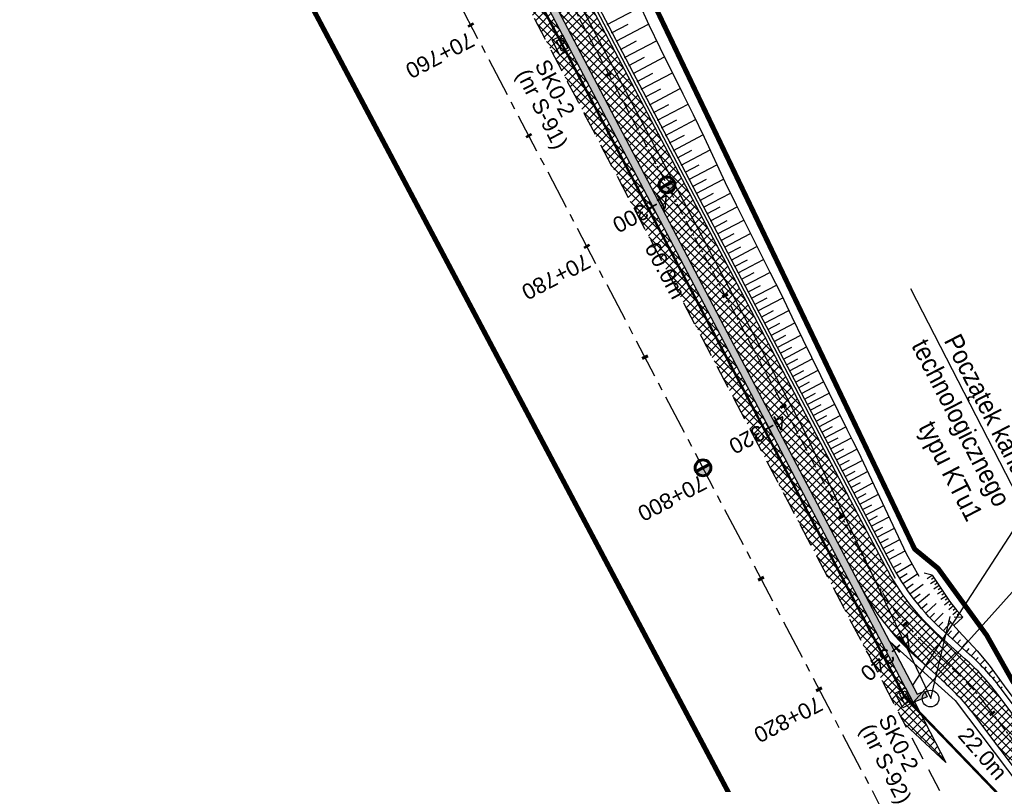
# Model space of a CAD drawing. Header units: metres. Extents: x 7529682 to 7533711, y 5721186 to 5727842.
# Tile 5 of 110: x 7531665 to 7531744, y 5723950 to 5724012. Entities that reach past the tile are written whole.
import ezdxf
from ezdxf import colors
from ezdxf.entities.mleader import LeaderData, LeaderLine
from ezdxf.math import Vec2, Vec3

# ---------------------------------------------------------------- set-up
doc = ezdxf.new("R2010")
doc.units = ezdxf.units.M
for name, pattern in [('817-dzialki-09-05-04$0$HIDDEN', [0.375, 0.25, -0.125]), ('CENTER', [50.8, 31.75, -6.35, 6.35, -6.35]), ('HIDDEN', [9.525, 6.35, -3.175])]:
    doc.linetypes.add(name, pattern=pattern)
for name, color, linetype in [('C-DROGI-SYTUACJA-ETYKIETY', 7, 'Continuous'), ('D-hatch-pobocza', 131, 'Continuous'), ('D-pobocza', 7, 'Continuous'), ('D-skarpa', 7, 'Continuous'), ('D-skarpa-kreskowanie', 7, 'Continuous')]:
    doc.layers.add(name, color=color, linetype=linetype)
for name, color, linetype, lineweight, true_color in [('D-bariery', 7, 'FENCELINE2', 30, 0xff0f0f), ('D-hatch-ciag-pieszo-rowerowy', 7, 'Continuous', 13, 0xff9f80), ('D-LR-etap-III', 7, '817-dzialki-09-05-04$0$HIDDEN', 50, 0xff1aff)]:
    doc.layers.add(name, color=color, linetype=linetype, lineweight=lineweight, true_color=true_color)
for name, color, linetype, lineweight in [('D-krawędzie', 7, 'Continuous', 30), ('D-obrzeża', 7, 'Continuous', 30), ('D-opisy', 7, 'Continuous', 30), ('D-oś', 10, 'CENTER', 30), ('D-ścieki', 7, 'Continuous', 30), ('Sieci-KD-proj', 2, 'KANDESZCZ_X2', 30), ('Sieci-T-kanal technologiczny', 4, 'kt kanał technologiczny', 30)]:
    doc.layers.add(name, color=color, linetype=linetype, lineweight=lineweight)
for name, color, linetype, true_color in [('D-opis-KT-dlugosci', 7, 'Continuous', 0xff8000), ('D-opis-KT-studnie', 7, 'Continuous', 0xff8000), ('poprzeczki', 7, 'Continuous', 0x0000c7)]:
    doc.layers.add(name, color=color, linetype=linetype, true_color=true_color)
doc.styles.add('ARIAL', font='arial.ttf', dxfattribs={"height": 1})
doc.styles.add('DIMTEXT', font='simplex.shx', dxfattribs={"width": 0.7})
doc.styles.get("Standard").update_dxf_attribs({"font": 'arial.ttf'})
doc.linetypes.add('FENCELINE2', pattern='A,6.35,-2.54,[132,ltypeshp.shx,S=2.54,R=0,X=-2.54,Y=0],-2.54,25.4', length=36.83)
doc.linetypes.add('KANDESZCZ_X2', pattern='A,4.366477,-0.326302,["kd",DIMTEXT,S=1.28,R=0,X=0,Y=-0.405864],-2.036296,4.465198', length=11.194273)
doc.linetypes.add('kt kanał technologiczny', pattern='A,1,-0.8,["kt",Standard,S=0.5,R=0,X=-0.7,Y=-0.15],-0.3', length=2.1)
pattern_1 = [(45, (0, 0), (-0.33675960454, 0.33675960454), []), (135, (0, 0), (-0.33675960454, -0.33675960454), [])]

# ---------------------------------------------------------------- blocks, each defined once
blk = doc.blocks.new('kilometraz')
at = {"linetype": 'ByBlock', "lineweight": -2}
blk.add_hatch(color=0, dxfattribs=at).paths.add_polyline_path([(0, -0.28125, 0.41421356), (0.28125, 0, 0.41421356), (0, 0.28125)])
at = {"color": 0, "linetype": 'ByBlock', "lineweight": -2}
blk.add_line((0, 0.28125), (0, -0.28125), dxfattribs=at)
blk.add_circle((0, 0), 0.28125, dxfattribs=at)
blk = doc.blocks.new('AeccTickLine')
at = {"color": 0, "linetype": 'ByBlock', "lineweight": -2}
blk.add_line((0, 1), (0, -1), dxfattribs=at)
blk = doc.blocks.new('SKR2')
at = {"layer": 'Sieci-T-kanal technologiczny', "color": 2, "lineweight": 25}
for points in [[(0.028, -0.188), (0.958, -1.153), (0.282, -1.805), (-0.648, -0.84)], [(-0.038, -0.537), (0.607, -1.206), (0.233, -1.567), (-0.412, -0.898)]]:
    blk.add_lwpolyline(points, close=True, dxfattribs=at)
blk.add_lwpolyline([(-0.09, -1.232), (0.285, -0.872)], dxfattribs=at)

msp = doc.modelspace()

# ---------------------------------------------------------------- hatches: boundary and pattern name
at = {"layer": 'D-hatch-ciag-pieszo-rowerowy'}
h = msp.add_hatch(dxfattribs=at)
h.set_pattern_fill('ANSI37', color=256, scale=0.15, style=0)
h.set_pattern_definition(pattern_1)
h.paths.add_polyline_path([(7531670.459, 5724086.719), (7531652.861, 5724119.415), (7531649.994, 5724119.544), (7531666.66, 5724088.578), (7531679.391, 5724065.76), (7531684.868, 5724055.947), (7531688.519, 5724049.118), (7531697.217, 5724032.629), (7531705.519, 5724016.848), (7531710.985, 5724006.444), (7531717.725, 5723993.613), (7531720.609, 5723993.497), (7531714.804, 5724004.546), (7531709.338, 5724014.95), (7531701.035, 5724030.733), (7531692.333, 5724047.23), (7531688.668, 5724054.085), (7531683.18, 5724063.918)])
h = msp.add_hatch(dxfattribs=at)
h.set_pattern_fill('ANSI37', color=256, scale=0.15, style=0)
h.set_pattern_definition(pattern_1)
h.paths.add_polyline_path([(7531754.352, 5723930.752), (7531754.819, 5723928.454), (7531757.839, 5723926.145), (7531757.375, 5723928.427)])
h.paths.add_polyline_path([(7531731.715, 5723966.988), (7531733.968, 5723968.068), (7531731.885, 5723972.032), (7531724.979, 5723985.179), (7531720.609, 5723993.497), (7531717.725, 5723993.613), (7531728.066, 5723973.93)])
h = msp.add_hatch(dxfattribs=at)
h.set_pattern_fill('ANSI37', color=256, scale=0.15, style=0)
h.set_pattern_definition(pattern_1)
h.paths.add_polyline_path([(7531742.14, 5723956.76, 0.048597), (7531739.516, 5723959.617), (7531737.423, 5723961.493, -0.08906), (7531733.076, 5723967.067), (7531732.835, 5723967.525), (7531731.715, 5723966.988), (7531732.083, 5723966.286, 0.089262), (7531736.437, 5723960.698), (7531738.591, 5723958.767, -0.048597), (7531741.215, 5723955.911), (7531749.479, 5723944.943, -0.1118), (7531753.106, 5723936.888), (7531754.352, 5723930.752), (7531755.864, 5723929.59), (7531754.274, 5723937.414, 0.1118), (7531750.648, 5723945.469)])
h.paths.add_polyline_path([(7531743.065, 5723957.61, 0.048597), (7531740.441, 5723960.466), (7531738.437, 5723962.263, -0.089262), (7531734.082, 5723967.852), (7531733.968, 5723968.068), (7531732.835, 5723967.525), (7531733.076, 5723967.067, 0.08906), (7531737.423, 5723961.493), (7531739.516, 5723959.617, -0.048597), (7531742.14, 5723956.76), (7531750.648, 5723945.469, -0.1118), (7531754.274, 5723937.414), (7531755.864, 5723929.59), (7531757.375, 5723928.427), (7531755.443, 5723937.941, 0.1118), (7531751.816, 5723945.995)])
at = {"layer": 'D-hatch-pobocza'}
h = msp.add_hatch(dxfattribs=at)
h.set_pattern_fill('ANSI37', color=256, scale=0.15, style=0)
h.set_pattern_definition(pattern_1)
h.paths.add_polyline_path([(7531641.558, 5724137.252), (7531638.974, 5724135.896), (7531641.007, 5724132.022), (7531664.906, 5724087.617), (7531677.644, 5724064.786), (7531683.112, 5724054.988), (7531686.753, 5724048.18), (7531695.448, 5724031.697), (7531703.749, 5724015.917), (7531709.214, 5724005.514), (7531719.389, 5723986.147), (7531726.295, 5723973), (7531732.741, 5723960.736), (7531735.13, 5723956.19), (7531735.64, 5723955.219), (7531738.921, 5723952.151), (7531736.413, 5723957.005), (7531736.306, 5723956.962), (7531727.535, 5723973.651), (7531720.628, 5723986.798), (7531710.454, 5724006.165), (7531704.988, 5724016.569), (7531696.686, 5724032.349), (7531687.989, 5724048.837), (7531684.341, 5724055.659), (7531678.867, 5724065.468), (7531666.134, 5724088.29), (7531645.571, 5724126.496, -0.044899), (7531643.415, 5724131.539)])
at = {"layer": 'D-ścieki', "linetype": 'ByBlock', "true_color": 0x00cccc}
h = msp.add_hatch(color=132, dxfattribs=at)
edge = h.paths.add_edge_path()
edge.add_line((7531642.006, 5724137.812), (7531641.436, 5724137.627))
edge.add_line((7531641.436, 5724137.627), (7531643.415, 5724131.539))
edge.add_arc((7531672.516, 5724140.998), 30.6, 198.0068, 208.28993)
edge.add_line((7531645.571, 5724126.496), (7531666.134, 5724088.29))
edge.add_line((7531666.134, 5724088.29), (7531678.867, 5724065.468))
edge.add_line((7531678.867, 5724065.468), (7531684.341, 5724055.659))
edge.add_line((7531684.341, 5724055.659), (7531687.989, 5724048.837))
edge.add_line((7531687.989, 5724048.837), (7531696.686, 5724032.349))
edge.add_line((7531696.686, 5724032.349), (7531704.988, 5724016.569))
edge.add_line((7531704.988, 5724016.569), (7531710.454, 5724006.165))
edge.add_line((7531710.454, 5724006.165), (7531727.535, 5723973.651))
edge.add_line((7531727.535, 5723973.651), (7531736.306, 5723956.962))
edge.add_line((7531736.306, 5723956.962), (7531737.416, 5723957.405))
edge.add_line((7531737.416, 5723957.405), (7531737.21, 5723957.862))
edge.add_line((7531737.21, 5723957.862), (7531736.632, 5723957.631))
edge.add_line((7531736.632, 5723957.631), (7531728.066, 5723973.93))
edge.add_line((7531728.066, 5723973.93), (7531710.985, 5724006.444))
edge.add_line((7531710.985, 5724006.444), (7531705.519, 5724016.848))
edge.add_line((7531705.519, 5724016.848), (7531697.217, 5724032.629))
edge.add_line((7531697.217, 5724032.629), (7531688.519, 5724049.118))
edge.add_line((7531688.519, 5724049.118), (7531684.868, 5724055.947))
edge.add_line((7531684.868, 5724055.947), (7531679.391, 5724065.76))
edge.add_line((7531679.391, 5724065.76), (7531666.66, 5724088.578))
edge.add_line((7531666.66, 5724088.578), (7531646.099, 5724126.78))
edge.add_arc((7531672.516, 5724140.998), 30, 198.0068, 208.28993, ccw=False)
edge.add_line((7531643.985, 5724131.724), (7531642.012, 5724137.794))
edge.add_arc((7531613.482, 5724128.52), 30, 18.0068, 18.04311)

# ---------------------------------------------------------------- linework, layer by layer
at = {"layer": 'D-bariery', "ltscale": 0.05, "flags": 128}
msp.add_lwpolyline([(7531734.881, 5723966.869), (7531732.106, 5723972.149), (7531725.2, 5723985.295), (7531715.025, 5724004.662), (7531709.56, 5724015.066), (7531701.256, 5724030.849), (7531692.554, 5724047.347), (7531688.887, 5724054.205), (7531683.398, 5724064.039), (7531670.678, 5724086.839), (7531650.127, 5724125.022, -0.044899), (7531648.207, 5724129.513), (7531644.999, 5724139.382)], format="xyb", dxfattribs=at)
at = {"layer": 'D-krawędzie', "linetype": 'HIDDEN', "ltscale": 0.3, "flags": 128}
for points in [[(7530572.01, 5726166.06), (7530599.74, 5726113.52), (7530641.555, 5726032.008), (7530660.961, 5725995.07), (7530689.128, 5725941.54), (7530707.336, 5725907.032), (7530725.256, 5725873.093), (7530743.97, 5725837.654), (7530770.527, 5725787.119), (7530787.864, 5725754.267), (7530809.898, 5725712.542), (7530824.739, 5725684.389), (7530840.856, 5725653.693), (7530860.675, 5725616.154), (7530865.283, 5725607.394), (7530878.05, 5725583.08), (7530918.172, 5725507.178), (7530950.163, 5725446.305), (7530993.419, 5725364.265), (7531022.766, 5725308.719), (7531053.81, 5725249.872), (7531081.166, 5725197.875), (7531103.902, 5725154.541), (7531128.123, 5725108.448), (7531149.3, 5725068.25), (7531167.38, 5725033.767), (7531197.165, 5724976.988), (7531228.151, 5724918.034), (7531253.153, 5724870.491), (7531286.796, 5724806.654), (7531306.74, 5724768.665), (7531335.094, 5724714.652), (7531357.319, 5724672.439), (7531373.645, 5724641.454), (7531392.162, 5724605.999), (7531418.48, 5724555.853), (7531439.727, 5724515.582), (7531476.36, 5724446.19), (7531491.8, 5724416.76), (7531531.9, 5724339.933), (7531557.227, 5724291.659), (7531569.852, 5724267.577), (7531591.376, 5724226.548), (7531610.004, 5724191.103), (7531616.883, 5724177.999), (7531629.985, 5724153.025), (7531641.007, 5724132.022), (7531664.906, 5724087.617), (7531677.644, 5724064.786), (7531683.112, 5724054.988), (7531686.753, 5724048.18), (7531695.448, 5724031.697), (7531703.749, 5724015.917), (7531709.214, 5724005.514), (7531719.389, 5723986.147), (7531726.295, 5723973), (7531732.741, 5723960.736), (7531735.13, 5723956.19)], [(7531758.38, 5723911.96), (7531735.13, 5723956.19)]]:
    msp.add_lwpolyline(points, dxfattribs=at)
at = {"layer": 'D-LR-etap-III', "ltscale": 10, "flags": 128}
msp.add_lwpolyline([(7531750.474, 5723895.103, 0.4, 0.4, 0), (7531750.505, 5723895.13, 0.4, 0.4, 0), (7531682.71, 5724022.92, 0.4, 0.4, 0), (7531619.177, 5724147.204, 0.4, 0.4, 0), (7531592.309, 5724198.489, 0.4, 0.4, 0), (7531553.264, 5724272.919, 0.4, 0.4, 0), (7531504.02, 5724366.79, 0.4, 0.4, 0), (7531482.09, 5724407.62, 0.4, 0.4, 0), (7531412.35, 5724541.183, 0.4, 0.4, 0), (7531388.464, 5724586.93, 0.4, 0.4, 0), (7531345.12, 5724669.94, 0.4, 0.4, 0), (7531127.66, 5725081.67, 0.4, 0.4, 0), (7531059.253, 5725211.041, 0.4, 0.4, 0), (7531008.007, 5725307.954, 0.4, 0.4, 0), (7530964.182, 5725390.836, 0.4, 0.4, 0), (7530914.557, 5725484.684, 0.4, 0.4, 0), (7530865.243, 5725577.494, 0.4, 0.4, 0), (7530840.085, 5725624.059, 0.4, 0.4, 0), (7530802.56, 5725694.925, 0.4, 0.4, 0), (7530755.54, 5725787.51, 0.4, 0.4, 0), (7530708.718, 5725876.303, 0.4, 0.4, 0), (7530695.12, 5725902.09, 0.4, 0.4, 0), (7530642.914, 5726001.078, 0.4, 0.4, 0), (7530634.935, 5726016.147, 0.4, 0.4, 0), (7530610.82, 5726061.93, 0.4, 0.4, 0), (7530610.82, 5726061.93, 0.4, 0.4, 0), (7530607.21, 5726063.51, 0.4, 0.4, 0), (7530597.42, 5726080.68, 0.4, 0.4, 0), (7530591.16, 5726088.44, 0.4, 0.4, 0), (7530581.28, 5726107.21, 0.4, 0.4, 0), (7530571.29, 5726130.56, 0.4, 0.4, 0), (7530549.555, 5726171.527, 0.4, 0.4, 0), (7530531.014, 5726206.474, 0.4, 0.4, 0), (7530516.461, 5726236.017, 0.4, 0.4, 0), (7530500.799, 5726266.141, 0.4, 0.4, 0), (7530491.35, 5726283.94, 0.4, 0.4, 0), (7530482.4, 5726303.41, 0.4, 0.4, 0), (7530482.4, 5726303.41, 0.4, 0.4, 0), (7530450.41, 5726357.28, 0.4, 0.4, 0), (7530397.759, 5726458.5, 0.4, 0.4, 0), (7530334.708, 5726583.665, 0.4, 0.4, 0), (7530303.939, 5726645.168, 0.4, 0.4, 0), (7530300.51, 5726651.778, 0.4, 0.4, 0), (7530289.214, 5726671.967, 0.4, 0.4, 0), (7530281.54, 5726685.57, 0.4, 0.4, 0), (7530261.371, 5726724.163, 0.4, 0.4, 0), (7530254.03, 5726738.21, 0.4, 0.4, 0), (7530197.22, 5726845.06, 0.4, 0.4, 0), (7530194.71, 5726849.15, 0.4, 0.4, 0), (7530195.92, 5726850.75, 0.4, 0.4, 0), (7530170.547, 5726892.961, 0.4, 0.4, 0), (7530143.175, 5726945.066, 0.4, 0.4, 0), (7530105.06, 5727018.32, 0.4, 0.4, 0), (7530100.06, 5727027.16, 0.4, 0.4, 0), (7530062.319, 5727099.625, 0.4, 0.4, 0), (7530015.379, 5727189.42, 0.4, 0.4, 0), (7529983.208, 5727250.207, 0.4, 0.4, 0), (7529953.284, 5727306.747, 0.4, 0.4, 0), (7529900.671, 5727406.159, 0.4, 0.4, 0), (7529890.63, 5727425.131, 0.4, 0.4, 0), (7529875.155, 5727454.426, 0.4, 0.4, 0), (7529857.56, 5727487.787, 0.4, 0.4, 0), (7529835.194, 5727530.193, 0.4, 0.4, 0), (7529811.741, 5727574.662, 0.4, 0.4, 0), (7529792.102, 5727611.923, 0.4, 0.4, 0), (7529768.066, 5727657.47, 0.4, 0.4, 0), (7529755.211, 5727682.131, 0.4, 0.4, 0), (7529753.31, 5727681.13, 0.4, 0.4, 0), (7529739.21, 5727707.77, 0.4, 0.4, 0), (7529735.395, 5727711.252, 0.4, 0.4, 0), (7529725.42, 5727730.2, 0.4, 0.4, 0), (7529723.55, 5727729.88, 0.4, 0.4, 0), (7529695.567, 5727782.932, 0.4, 0.4, 0), (7529717.68, 5727794.024, 0.4, 0.4, 0), (7529736.275, 5727758.647, 0.4, 0.4, 0), (7529736.275, 5727758.647, 0.4, 0.4, 0), (7529744.511, 5727750.406, 0.4, 0.4, 0), (7529744.511, 5727750.406, 0.4, 0.4, 0), (7529750.283, 5727738.55, 0.4, 0.4, 0), (7529777.109, 5727687.569, 0.4, 0.4, 0), (7529796.515, 5727651.33, 0.4, 0.4, 0), (7529814.938, 5727616.793, 0.4, 0.4, 0), (7529839.007, 5727572.304, 0.4, 0.4, 0), (7529860.618, 5727532.509, 0.4, 0.4, 0), (7529882.349, 5727491.504, 0.4, 0.4, 0), (7529904.865, 5727449.096, 0.4, 0.4, 0), (7529920.747, 5727418.885, 0.4, 0.4, 0), (7529946.677, 5727368.547, 0.4, 0.4, 0), (7529972.025, 5727320.573, 0.4, 0.4, 0), (7529987.74, 5727290.153, 0.4, 0.4, 0), (7529996.497, 5727273.662, 0.4, 0.4, 0), (7530017.541, 5727234.203, 0.4, 0.4, 0), (7530033.054, 5727204.864, 0.4, 0.4, 0), (7530051.623, 5727170.223, 0.4, 0.4, 0), (7530069.277, 5727137.016, 0.4, 0.4, 0), (7530089.385, 5727097.534, 0.4, 0.4, 0), (7530109.713, 5727060.747, 0.4, 0.4, 0), (7530136.77, 5727011.64, 0.4, 0.4, 0), (7530162.447, 5726962.744, 0.4, 0.4, 0), (7530187.674, 5726916.992, 0.4, 0.4, 0), (7530207.821, 5726879.335, 0.4, 0.4, 0), (7530230.626, 5726834.519, 0.4, 0.4, 0), (7530262.288, 5726776.618, 0.4, 0.4, 0), (7530277.51, 5726760.213, 0.4, 0.4, 0), (7530286.037, 5726744.107, 0.4, 0.4, 0), (7530288.097, 5726735.884, 0.4, 0.4, 0), (7530290.394, 5726725.047, 0.4, 0.4, 0), (7530296.177, 5726713.583, 0.4, 0.4, 0), (7530302.726, 5726701.182, 0.4, 0.4, 0), (7530325.685, 5726657.466, 0.4, 0.4, 0), (7530343.244, 5726623.649, 0.4, 0.4, 0), (7530360.23, 5726591.747, 0.4, 0.4, 0), (7530383.209, 5726548.059, 0.4, 0.4, 0), (7530406.018, 5726503.606, 0.4, 0.4, 0), (7530427.465, 5726462.62, 0.4, 0.4, 0), (7530447.928, 5726424.388, 0.4, 0.4, 0), (7530471.127, 5726379.921, 0.4, 0.4, 0), (7530490.501, 5726343.033, 0.4, 0.4, 0), (7530509.499, 5726306.733, 0.4, 0.4, 0), (7530529.89, 5726267.244, 0.4, 0.4, 0), (7530543.852, 5726238.99, 0.4, 0.4, 0), (7530554.809, 5726218.944, 0.4, 0.4, 0), (7530559.027, 5726212.223, 0.4, 0.4, 0), (7530563.061, 5726206.41, 0.4, 0.4, 0), (7530566.934, 5726200.464, 0.4, 0.4, 0), (7530569.771, 5726194.902, 0.4, 0.4, 0), (7530571.473, 5726191.282, 0.4, 0.4, 0), (7530572.839, 5726188.025, 0.4, 0.4, 0), (7530575.295, 5726182.035, 0.4, 0.4, 0), (7530579.737, 5726173.306, 0.4, 0.4, 0), (7530583.3, 5726167.41, 0.4, 0.4, 0), (7530593.4, 5726163.33, 0.4, 0.4, 0), (7530598.618, 5726155.264, 0.4, 0.4, 0), (7530608.258, 5726140.497, 0.4, 0.4, 0), (7530603.27, 5726136.83, 0.4, 0.4, 0), (7530606.53, 5726131.84, 0.4, 0.4, 0), (7530604.239, 5726124.217, 0.4, 0.4, 0), (7530605.847, 5726121.63, 0.4, 0.4, 0), (7530608.972, 5726116.164, 0.4, 0.4, 0), (7530618.114, 5726097.791, 0.4, 0.4, 0), (7530651.213, 5726034.96, 0.4, 0.4, 0), (7530670.244, 5725998.611, 0.4, 0.4, 0), (7530698.075, 5725945.953, 0.4, 0.4, 0), (7530716.506, 5725911.305, 0.4, 0.4, 0), (7530735.223, 5725875.667, 0.4, 0.4, 0), (7530752.504, 5725842.155, 0.4, 0.4, 0), (7530778.311, 5725793.501, 0.4, 0.4, 0), (7530797.5, 5725756.382, 0.4, 0.4, 0), (7530812.519, 5725728.289, 0.4, 0.4, 0), (7530820.039, 5725713.16, 0.4, 0.4, 0), (7530822.422, 5725710.194, 0.4, 0.4, 0), (7530833.155, 5725688.801, 0.4, 0.4, 0), (7530849.629, 5725656.159, 0.4, 0.4, 0), (7530867.983, 5725621.964, 0.4, 0.4, 0), (7530872.63, 5725612.888, 0.4, 0.4, 0), (7530880.354, 5725597.595, 0.4, 0.4, 0), (7530883.839, 5725593.389, 0.4, 0.4, 0), (7530891.782, 5725587.763, 0.4, 0.4, 0), (7530895.039, 5725584.281, 0.4, 0.4, 0), (7530897.034, 5725580.941, 0.4, 0.4, 0), (7530900.952, 5725579.946, 0.4, 0.4, 0), (7530904.81, 5725571.977, 0.4, 0.4, 0), (7530903.682, 5725568.566, 0.4, 0.4, 0), (7530908.901, 5725558.845, 0.4, 0.4, 0), (7530910.252, 5725545.672, 0.4, 0.4, 0), (7530912.873, 5725538.646, 0.4, 0.4, 0), (7530945.278, 5725478.464, 0.4, 0.4, 0), (7530959.692, 5725450.246, 0.4, 0.4, 0), (7531002.827, 5725368.192, 0.4, 0.4, 0), (7531044.704, 5725290.314, 0.4, 0.4, 0), (7531064.099, 5725253.213, 0.4, 0.4, 0), (7531083.01, 5725216.678, 0.4, 0.4, 0), (7531113.013, 5725158.466, 0.4, 0.4, 0), (7531137.364, 5725113.071, 0.4, 0.4, 0), (7531150.831, 5725086.712, 0.4, 0.4, 0), (7531159.746, 5725076.641, 0.4, 0.4, 0), (7531166.31, 5725074.58, 0.4, 0.4, 0), (7531172.29, 5725062.58, 0.4, 0.4, 0), (7531170.59, 5725055.606, 0.4, 0.4, 0), (7531173.733, 5725044.081, 0.4, 0.4, 0), (7531215.342, 5724964.86, 0.4, 0.4, 0), (7531238.054, 5724921.685, 0.4, 0.4, 0), (7531262.39, 5724875.283, 0.4, 0.4, 0), (7531295.587, 5724811.266, 0.4, 0.4, 0), (7531348.488, 5724712.363, 0.4, 0.4, 0), (7531363.741, 5724682.684, 0.4, 0.4, 0), (7531366.987, 5724675.865, 0.4, 0.4, 0), (7531382.541, 5724646.111, 0.4, 0.4, 0), (7531401.299, 5724610.875, 0.4, 0.4, 0), (7531428.965, 5724558.862, 0.4, 0.4, 0), (7531449.111, 5724520.398, 0.4, 0.4, 0), (7531477.293, 5724465.831, 0.4, 0.4, 0), (7531500.996, 5724421.113, 0.4, 0.4, 0), (7531512.122, 5724400.549, 0.4, 0.4, 0), (7531513.782, 5724396.757, 0.4, 0.4, 0), (7531526.32, 5724379.39, 0.4, 0.4, 0), (7531566.784, 5724302.736, 0.4, 0.4, 0), (7531612.277, 5724225.61, 0.4, 0.4, 0), (7531620.493, 5724210.548, 0.4, 0.4, 0), (7531631.578, 5724196.258, 0.4, 0.4, 0), (7531653.484, 5724152.434, 0.4, 0.4, 0), (7531661.151, 5724128.494, 0.4, 0.4, 0), (7531673.881, 5724101.186, 0.4, 0.4, 0), (7531684.691, 5724081.184, 0.4, 0.4, 0), (7531699.212, 5724051.17, 0.4, 0.4, 0), (7531704.034, 5724040.584, 0.4, 0.4, 0), (7531704.034, 5724040.584, 0.4, 0.4, 0), (7531703.913, 5724037.17, 0.4, 0.4, 0), (7531736.42, 5723969.232, 0.4, 0.4, 0), (7531738.285, 5723967.699, 0.4, 0.4, 0), (7531742.181, 5723962.346, 0.4, 0.4, 0), (7531744.286, 5723958.616, 0.4, 0.4, 0), (7531755.393, 5723944.193, 0.4, 0.4, 0), (7531758.69, 5723936.76, 0.4, 0.4, 0), (7531780.08, 5723929.25, 0.4, 0.4, 0), (7531792.612, 5723906.338, 0.4, 0.4, 0), (7531792.612, 5723906.338, 0.4, 0.4, 0), (7531756.962, 5723883.055, 0.4, 0.4, 0), (7531750.46, 5723895.13, 0.4, 0.4, 0), (7531750.46, 5723895.13, 0, 0, 0)], format="xyseb", dxfattribs=at)
at = {"layer": 'D-obrzeża'}
for points in [[(7531780.894, 5723900.509), (7531779.425, 5723903.067, 0.118613), (7531777.818, 5723904.767), (7531765.06, 5723913.076, -0.200916), (7531758.547, 5723922.659), (7531755.443, 5723937.941, 0.1118), (7531751.816, 5723945.995), (7531743.065, 5723957.61, 0.048597), (7531740.441, 5723960.466), (7531738.437, 5723962.263, -0.089262), (7531734.082, 5723967.852), (7531731.885, 5723972.032), (7531724.979, 5723985.179), (7531714.804, 5724004.546), (7531709.338, 5724014.95), (7531701.035, 5724030.733), (7531692.333, 5724047.23), (7531688.668, 5724054.085), (7531683.18, 5724063.918), (7531670.459, 5724086.719), (7531649.907, 5724124.904, -0.044899), (7531647.969, 5724129.436), (7531644.775, 5724139.264)], [(7531732.083, 5723966.286, 0.089262), (7531736.437, 5723960.698), (7531738.591, 5723958.767, -0.048597), (7531741.215, 5723955.911), (7531749.479, 5723944.943, -0.1118), (7531753.106, 5723936.888), (7531756.305, 5723921.136, 0.200916), (7531762.819, 5723911.553), (7531767.399, 5723908.569, -0.118613), (7531773.828, 5723901.77), (7531776.05, 5723897.9)]]:
    msp.add_lwpolyline(points, format="xyb", dxfattribs=at)
at = {"layer": 'D-opisy', "linetype": 'Continuous'}
msp.add_line((7531736.306, 5723956.962), (7531763.005, 5723986.747), dxfattribs=at)
at = {"layer": 'D-oś', "ltscale": 0.1}
msp.add_lwpolyline([(7531812.381, 5723798.617), (7531655.397, 5724097.9), (7531637.916, 5724130.379), (7531626.886, 5724151.399), (7531613.784, 5724176.372), (7531606.906, 5724189.475), (7531588.276, 5724224.922), (7531566.752, 5724265.952), (7531554.126, 5724290.035), (7531528.89, 5724338.207), (7531488.683, 5724414.901), (7531465.302, 5724459.448)], dxfattribs=at)
at = {"layer": 'D-oś', "ltscale": 0.03}
msp.add_lwpolyline([(7531617.003, 5724190.143), (7531641.087, 5724144.244, -0.042262), (7531643.052, 5724139.579), (7531645.974, 5724130.59, 0.044899), (7531648.088, 5724125.646), (7531669.363, 5724086.118), (7531687.571, 5724053.485), (7531733.076, 5723967.067, 0.08906), (7531737.423, 5723961.493), (7531739.516, 5723959.617, -0.048597), (7531742.14, 5723956.76), (7531750.648, 5723945.469, -0.1118), (7531754.274, 5723937.414), (7531757.426, 5723921.898, 0.200916), (7531763.94, 5723912.314), (7531771.974, 5723907.082, -0.131228), (7531777.15, 5723901.327), (7531783.375, 5723889.12)], format="xyb", dxfattribs=at)
at = {"layer": 'D-pobocza'}
for points in [[(7531757.98, 5723927.962), (7531755.91, 5723938.151, 0.1118), (7531752.284, 5723946.206), (7531743.435, 5723957.949, 0.048597), (7531740.811, 5723960.806), (7531738.837, 5723962.576, -0.089262), (7531734.483, 5723968.164), (7531732.328, 5723972.265), (7531725.421, 5723985.411), (7531715.247, 5724004.778), (7531709.781, 5724015.183), (7531701.478, 5724030.966), (7531692.775, 5724047.464), (7531689.107, 5724054.325), (7531683.616, 5724064.161), (7531670.897, 5724086.959), (7531650.347, 5724125.141, -0.044899), (7531648.445, 5724129.59), (7531645.224, 5724139.5)], [(7531734.425, 5723961.831), (7531739.672, 5723957.127), (7531749.012, 5723944.733, -0.1118), (7531752.638, 5723936.678), (7531753.747, 5723931.218)]]:
    msp.add_lwpolyline(points, format="xyb", dxfattribs=at)
msp.add_lwpolyline([(7531736.413, 5723957.005), (7531738.921, 5723952.151), (7531735.64, 5723955.219)], dxfattribs=at)
at = {"layer": 'D-skarpa', "linetype": 'Continuous'}
for points in [[(7531714.327, 5724012.99), (7531715.151, 5724011.163), (7531716.021, 5724009.361), (7531716.91, 5724007.569), (7531717.805, 5724005.78), (7531717.866, 5724005.657), (7531718.703, 5724003.992), (7531719.562, 5724002.184), (7531721.258, 5723998.557), (7531722.133, 5723996.757), (7531724.819, 5723991.391), (7531725.74, 5723989.615), (7531726.598, 5723987.807), (7531727.469, 5723986.005), (7531731.004, 5723978.825), (7531731.451, 5723977.93), (7531731.895, 5723977.034), (7531735.751, 5723968.893), (7531735.751, 5723968.893), (7531736.745, 5723967.058)], [(7531737.408, 5723966.874), (7531737.826, 5723967.149), (7531737.174, 5723967.308)], [(7531737.826, 5723967.149), (7531737.826, 5723967.149), (7531739.202, 5723965.066), (7531739.807, 5723964.322), (7531740.277, 5723963.787), (7531739.546, 5723963.122)], [(7531739.585, 5723963.817), (7531740.277, 5723963.787)], [(7531739.212, 5723963.488), (7531740.243, 5723962.355), (7531741.121, 5723961.407), (7531741.417, 5723961.086), (7531742.377, 5723959.956), (7531743.799, 5723958.011), (7531744.295, 5723957.346), (7531744.45, 5723957.139), (7531746.003, 5723954.877), (7531746.776, 5723953.892), (7531747.869, 5723952.526), (7531749.746, 5723950.184)]]:
    msp.add_lwpolyline(points, dxfattribs=at)
at = {"layer": 'D-skarpa-kreskowanie', "linetype": 'Continuous'}
for p, q in [((7531711.818, 5724011.195, 111.553), (7531714.5, 5724012.607, 109.532)), ((7531712.171, 5724010.524, 111.527), (7531713.491, 5724011.22, 110.532)), ((7531712.524, 5724009.854, 111.502), (7531715.124, 5724011.223, 109.543)), ((7531712.866, 5724009.204, 111.478), (7531714.154, 5724009.882, 110.508)), ((7531713.208, 5724008.554, 111.454), (7531715.761, 5724009.898, 109.531)), ((7531713.544, 5724007.916, 111.432), (7531714.81, 5724008.582, 110.478)), ((7531713.881, 5724007.277, 111.41), (7531716.397, 5724008.602, 109.514)), ((7531714.212, 5724006.648, 111.388), (7531715.463, 5724007.307, 110.446)), ((7531714.543, 5724006.019, 111.368), (7531717.03, 5724007.329, 109.494)), ((7531714.87, 5724005.397, 111.348), (7531716.107, 5724006.049, 110.416)), ((7531715.198, 5724004.776, 111.328), (7531717.659, 5724006.071, 109.474)), ((7531715.522, 5724004.16, 111.309), (7531716.746, 5724004.805, 110.387)), ((7531715.846, 5724003.545, 111.29), (7531718.283, 5724004.828, 109.454)), ((7531716.167, 5724002.936, 111.272), (7531717.379, 5724003.574, 110.358)), ((7531716.487, 5724002.327, 111.253), (7531718.892, 5724003.593, 109.441)), ((7531716.804, 5724001.725, 111.235), (7531717.994, 5724002.352, 110.338)), ((7531717.121, 5724001.124, 111.217), (7531719.476, 5724002.364, 109.442)), ((7531717.431, 5724000.535, 111.199), (7531718.595, 5724001.148, 110.322)), ((7531717.741, 5723999.946, 111.181), (7531720.042, 5724001.158, 109.447)), ((7531718.044, 5723999.371, 111.164), (7531719.18, 5723999.97, 110.307)), ((7531718.347, 5723998.796, 111.146), (7531720.593, 5723999.979, 109.453)), ((7531718.642, 5723998.234, 111.129), (7531719.752, 5723998.819, 110.293)), ((7531718.938, 5723997.673, 111.112), (7531721.131, 5723998.828, 109.459)), ((7531719.227, 5723997.124, 111.095), (7531720.312, 5723997.696, 110.277)), ((7531719.515, 5723996.576, 111.079), (7531721.669, 5723997.71, 109.455)), ((7531719.799, 5723996.038, 111.062), (7531720.867, 5723996.6, 110.257)), ((7531720.083, 5723995.499, 111.046), (7531722.204, 5723996.616, 109.447)), ((7531720.362, 5723994.969, 111.03), (7531721.417, 5723995.524, 110.235)), ((7531720.641, 5723994.439, 111.013), (7531722.741, 5723995.544, 109.432)), ((7531720.917, 5723993.914, 110.998), (7531721.962, 5723994.464, 110.211)), ((7531721.194, 5723993.389, 110.982), (7531723.272, 5723994.483, 109.416)), ((7531721.467, 5723992.869, 110.966), (7531722.501, 5723993.414, 110.187)), ((7531721.741, 5723992.35, 110.95), (7531723.797, 5723993.433, 109.4)), ((7531722.012, 5723991.836, 110.934), (7531723.035, 5723992.374, 110.164)), ((7531722.282, 5723991.322, 110.919), (7531724.318, 5723992.393, 109.385)), ((7531722.55, 5723990.813, 110.903), (7531723.563, 5723991.346, 110.14)), ((7531722.818, 5723990.304, 110.888), (7531724.833, 5723991.365, 109.37)), ((7531723.083, 5723989.8, 110.872), (7531724.089, 5723990.33, 110.115)), ((7531723.349, 5723989.297, 110.857), (7531725.357, 5723990.354, 109.344)), ((7531723.613, 5723988.795, 110.842), (7531724.615, 5723989.322, 110.087)), ((7531723.877, 5723988.293, 110.827), (7531725.869, 5723989.342, 109.326)), ((7531724.14, 5723987.795, 110.811), (7531725.125, 5723988.314, 110.069)), ((7531724.402, 5723987.297, 110.796), (7531726.352, 5723988.324, 109.327)), ((7531724.659, 5723986.809, 110.781), (7531725.624, 5723987.317, 110.054)), ((7531724.915, 5723986.321, 110.767), (7531726.829, 5723987.329, 109.325)), ((7531725.167, 5723985.843, 110.752), (7531726.116, 5723986.342, 110.037)), ((7531725.419, 5723985.364, 110.738), (7531727.3, 5723986.355, 109.32)), ((7531725.667, 5723984.894, 110.723), (7531726.599, 5723985.385, 110.02)), ((7531725.914, 5723984.424, 110.709), (7531727.767, 5723985.4, 109.313)), ((7531726.158, 5723983.961, 110.695), (7531727.078, 5723984.445, 110.002)), ((7531726.402, 5723983.498, 110.681), (7531728.23, 5723984.46, 109.304)), ((7531726.643, 5723983.041, 110.667), (7531727.55, 5723983.519, 109.983)), ((7531726.883, 5723982.584, 110.653), (7531728.686, 5723983.533, 109.295)), ((7531727.121, 5723982.133, 110.639), (7531728.016, 5723982.605, 109.965)), ((7531727.358, 5723981.683, 110.626), (7531729.136, 5723982.619, 109.286)), ((7531727.826, 5723980.794, 110.599), (7531729.58, 5723981.717, 109.277)), ((7531727.592, 5723981.238, 110.612), (7531728.475, 5723981.703, 109.947)), ((7531728.059, 5723980.351, 110.585), (7531728.93, 5723980.81, 109.929)), ((7531728.292, 5723979.909, 110.572), (7531730.022, 5723980.82, 109.268)), ((7531728.525, 5723979.466, 110.558), (7531729.384, 5723979.919, 109.911)), ((7531728.758, 5723979.024, 110.545), (7531730.464, 5723979.922, 109.259)), ((7531728.991, 5723978.581, 110.531), (7531729.838, 5723979.028, 109.893)), ((7531729.224, 5723978.139, 110.518), (7531730.906, 5723979.025, 109.25)), ((7531729.457, 5723977.697, 110.504), (7531730.292, 5723978.137, 109.875)), ((7531729.69, 5723977.254, 110.491), (7531731.352, 5723978.129, 109.239)), ((7531729.923, 5723976.812, 110.477), (7531730.748, 5723977.247, 109.855)), ((7531730.156, 5723976.369, 110.464), (7531731.796, 5723977.233, 109.228)), ((7531730.389, 5723975.927, 110.451), (7531731.201, 5723976.355, 109.838)), ((7531730.622, 5723975.485, 110.437), (7531732.228, 5723976.33, 109.227)), ((7531730.855, 5723975.042, 110.424), (7531731.648, 5723975.46, 109.825)), ((7531731.088, 5723974.6, 110.41), (7531732.656, 5723975.426, 109.228)), ((7531731.321, 5723974.157, 110.397), (7531732.096, 5723974.565, 109.813)), ((7531731.553, 5723973.715, 110.383), (7531733.085, 5723974.521, 109.229)), ((7531731.786, 5723973.273, 110.37), (7531732.543, 5723973.671, 109.8)), ((7531732.019, 5723972.83, 110.356), (7531733.513, 5723973.617, 109.231)), ((7531732.252, 5723972.388, 110.343), (7531732.99, 5723972.776, 109.787)), ((7531732.485, 5723971.945, 110.329), (7531733.942, 5723972.712, 109.232)), ((7531732.718, 5723971.503, 110.316), (7531733.437, 5723971.881, 109.774)), ((7531732.951, 5723971.06, 110.303), (7531734.37, 5723971.808, 109.233)), ((7531733.184, 5723970.618, 110.289), (7531733.884, 5723970.987, 109.762)), ((7531733.417, 5723970.176, 110.276), (7531734.799, 5723970.903, 109.235)), ((7531733.65, 5723969.733, 110.262), (7531734.331, 5723970.092, 109.749)), ((7531733.883, 5723969.291, 110.249), (7531735.227, 5723969.998, 109.236)), ((7531734.116, 5723968.848, 110.235), (7531734.779, 5723969.197, 109.736)), ((7531734.349, 5723968.406, 110.222), (7531735.655, 5723969.094, 109.237)), ((7531734.693, 5723967.771, 110.202), (7531735.33, 5723968.112, 109.72)), ((7531734.955, 5723967.345, 110.187), (7531736.189, 5723968.05, 109.238)), ((7531735.216, 5723966.919, 110.173), (7531735.814, 5723967.283, 109.705)), ((7531735.478, 5723966.493, 110.158), (7531736.635, 5723967.241, 109.237)), ((7531735.739, 5723966.066, 110.143), (7531736.299, 5723966.451, 109.69)), ((7531736.027, 5723965.659, 110.128), (7531737.097, 5723966.438, 109.245)), ((7531736.346, 5723965.274, 110.113), (7531736.85, 5723965.662, 109.689)), ((7531736.665, 5723964.889, 110.099), (7531737.611, 5723965.66, 109.283)), ((7531736.984, 5723964.504, 110.084), (7531737.427, 5723964.886, 109.693)), ((7531737.302, 5723964.118, 110.069), (7531738.131, 5723964.873, 109.321)), ((7531737.621, 5723963.733, 110.054), (7531738.007, 5723964.104, 109.697)), ((7531737.978, 5723963.383, 110.04), (7531738.692, 5723964.108, 109.361)), ((7531738.335, 5723963.033, 110.025), (7531738.664, 5723963.386, 109.704)), ((7531738.704, 5723962.695, 110.011), (7531739.312, 5723963.374, 109.403)), ((7531739.076, 5723962.362, 110), (7531739.364, 5723962.682, 109.712)), ((7531739.448, 5723962.028, 109.988), (7531739.99, 5723962.632, 109.447)), ((7531739.821, 5723961.694, 109.977), (7531740.075, 5723961.978, 109.723)), ((7531740.193, 5723961.36, 109.967), (7531740.671, 5723961.894, 109.49)), ((7531740.565, 5723961.027, 109.958), (7531740.789, 5723961.276, 109.735)), ((7531740.935, 5723960.69, 109.95), (7531741.359, 5723961.149, 109.534)), ((7531741.292, 5723960.34, 109.944), (7531741.494, 5723960.549, 109.75)), ((7531741.646, 5723959.987, 109.938), (7531742.029, 5723960.365, 109.579)), ((7531742.001, 5723959.635, 109.932), (7531742.181, 5723959.804, 109.767)), ((7531742.324, 5723959.254, 109.928), (7531742.666, 5723959.561, 109.622)), ((7531742.646, 5723958.871, 109.925), (7531742.807, 5723959.009, 109.783)), ((7531742.969, 5723958.489, 109.922), (7531743.27, 5723958.735, 109.662)), ((7531743.291, 5723958.106, 109.918), (7531743.43, 5723958.215, 109.8))]:
    msp.add_line(p, q, dxfattribs=at)
at = {"layer": 'D-skarpa-kreskowanie', "linetype": 'ByBlock'}
for p, q in [((7531737.963, 5723966.941), (7531737.755, 5723966.803)), ((7531738.101, 5723966.732), (7531737.684, 5723966.457)), ((7531738.377, 5723966.315), (7531737.96, 5723966.039)), ((7531738.239, 5723966.523), (7531738.03, 5723966.386)), ((7531738.515, 5723966.106), (7531738.306, 5723965.968)), ((7531738.652, 5723965.898), (7531738.235, 5723965.622)), ((7531738.928, 5723965.48), (7531738.511, 5723965.205)), ((7531738.79, 5723965.689), (7531738.582, 5723965.551)), ((7531739.066, 5723965.272), (7531738.857, 5723965.134)), ((7531739.202, 5723965.066), (7531738.819, 5723964.744)), ((7531739.524, 5723964.683), (7531739.141, 5723964.362)), ((7531739.363, 5723964.875), (7531739.171, 5723964.714)), ((7531739.685, 5723964.492), (7531739.493, 5723964.331)), ((7531739.845, 5723964.301), (7531739.463, 5723963.979)), ((7531740.006, 5723964.11), (7531739.815, 5723963.949))]:
    msp.add_line(p, q, dxfattribs=at)
at = {"layer": 'D-ścieki'}
msp.add_lwpolyline([(7531666.66, 5724088.578), (7531679.391, 5724065.76), (7531684.868, 5724055.947), (7531688.519, 5724049.118), (7531697.217, 5724032.629), (7531705.519, 5724016.848), (7531710.985, 5724006.444), (7531721.159, 5723987.077), (7531728.066, 5723973.93), (7531736.632, 5723957.631), (7531737.21, 5723957.862), (7531737.416, 5723957.405), (7531736.306, 5723956.962), (7531727.535, 5723973.651), (7531720.628, 5723986.798), (7531710.454, 5724006.165), (7531704.988, 5724016.569), (7531696.686, 5724032.349), (7531687.989, 5724048.837), (7531684.341, 5724055.659), (7531678.867, 5724065.468), (7531666.134, 5724088.29)], dxfattribs=at)
at = {"layer": 'Sieci-KD-proj', "ltscale": 0.7, "flags": 128}
msp.add_lwpolyline([(7531506.529, 5724396.606), (7531510.681, 5724396.768), (7531518.174, 5724374.538), (7531526.013, 5724359.556), (7531537.352, 5724337.955), (7531552.219, 5724309.652), (7531564.45, 5724286.205), (7531574.31, 5724267.35), (7531591.209, 5724235.135), (7531606.389, 5724206.139), (7531610.933, 5724198.783), (7531616.745, 5724187.707, -0.198912), (7531616.766, 5724187.478), (7531616.644, 5724187.087, 0.198912), (7531616.665, 5724186.859), (7531627.418, 5724166.365), (7531638.172, 5724145.872, 0.198912), (7531638.348, 5724145.725), (7531638.738, 5724145.603, -0.198912), (7531638.915, 5724145.456), (7531644.767, 5724134.303), (7531648.019, 5724127.048), (7531660.61, 5724103.647), (7531676.602, 5724074.256), (7531694.712, 5724041.321), (7531705.945, 5724019.854), (7531727.553, 5723978.741), (7531737.714, 5723957.28), (7531739.251, 5723963.844)], format="xyb", dxfattribs=at)
at = {"layer": 'Sieci-KD-proj', "linetype": 'ByBlock'}
msp.add_circle((7531737.689, 5723957.273), 0.666, dxfattribs=at)
at = {"layer": 'Sieci-T-kanal technologiczny', "ltscale": 2}
msp.add_lwpolyline([(7531772.864, 5723900.184, 0.2, 0.2, 0), (7531759.497, 5723925.59, 0.2, 0.2, 0), (7531750.563, 5723941.899, 0.2, 0.2, 0), (7531735.649, 5723957.374, 0.2, 0.2, 0), (7531708.207, 5724009.603, 0.2, 0.2, 0), (7531680.525, 5724061.696, 0.2, 0.2, 0), (7531652.156, 5724113.439, 0.2, 0.2, 0), (7531642.295, 5724131.733, 0.2, 0.2, 0), (7531644.832, 5724141.035, 0.2, 0.2, 0), (7531630.65, 5724168.061, 0.2, 0.2, 0), (7531616.115, 5724195.762, 0.2, 0.2, 0), (7531608.361, 5724196.218, 0.2, 0.2, 0), (7531580.999, 5724248.502, 0.2, 0.2, 0), (7531553.59, 5724300.749, 0.2, 0.2, 0), (7531526.224, 5724353.007, 0.2, 0.2, 0), (7531498.933, 5724405.316, 0.2, 0.2, 0), (7531471.809, 5724457.712, 0.2, 0.2, 0)], format="xyseb", dxfattribs=at)

# ---------------------------------------------------------------- block references
at = {"layer": 'C-DROGI-SYTUACJA-ETYKIETY', "color": 7, "linetype": 'Continuous', "lineweight": 60, "xscale": 0.25, "yscale": 0.25, "zscale": 0.25, "rotation": 297.6784843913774}
for p in [(7531700.899, 5724011.153), (7531705.544, 5724002.297), (7531710.189, 5723993.442), (7531714.834, 5723984.586), (7531724.124, 5723966.875), (7531728.769, 5723958.019)]:
    msp.add_blockref('AeccTickLine', p, dxfattribs=at)
at = {"layer": 'C-DROGI-SYTUACJA-ETYKIETY', "color": 10, "linetype": 'Continuous', "lineweight": 60, "xscale": 2.249999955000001, "yscale": 2.249999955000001, "zscale": 2.249999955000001, "rotation": 297.6784843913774}
msp.add_blockref('kilometraz', (7531719.479, 5723975.73), dxfattribs=at)
at = {"layer": 'poprzeczki', "color": 7, "linetype": 'Continuous', "lineweight": 60}
for p, xscale, yscale, zscale, rotation in [((7531711.938, 5724007.211), 0.25, 0.25, 0.25, 297.7699596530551), ((7531721.256, 5723989.514), 0.25, 0.25, 0.25, 297.7699596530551), ((7531725.915, 5723980.666), 0.25, 0.25, 0.25, 297.7699596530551), ((7531730.575, 5723971.818), 0.25, 0.25, 0.25, 297.7699596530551), ((7531735.687, 5723963.255), 0.2499999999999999, 0.2499999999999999, 0.2499999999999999, 311.0367972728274), ((7531742.639, 5723956.098), 0.25, 0.25, 0.25, 306.9985699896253)]:
    msp.add_blockref('AeccTickLine', p, dxfattribs=dict(at, xscale=xscale, yscale=yscale, zscale=zscale, rotation=rotation))
at = {"layer": 'poprzeczki', "color": 10, "linetype": 'Continuous', "lineweight": 60, "xscale": 2.249999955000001, "yscale": 2.249999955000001, "zscale": 2.249999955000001, "rotation": 297.769959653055}
msp.add_blockref('kilometraz', (7531716.597, 5723998.363), dxfattribs=at)
at = {"layer": 'Sieci-T-kanal technologiczny', "rotation": 163.7707925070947}
for p in [(7531708.006, 5724008.566), (7531735.448, 5723956.336)]:
    msp.add_blockref('SKR2', p, dxfattribs=at)

# ---------------------------------------------------------------- texts
at = {"layer": 'C-DROGI-SYTUACJA-ETYKIETY', "color": 7}
for s, rotation, p in [('70+760', 207.67848, (7531700.741, 5724010.647)), ('4+300', 207.76996, (7531716.44, 5723997.856)), ('70+780', 207.67848, (7531710.031, 5723992.935)), ('4+320', 207.76996, (7531725.758, 5723980.16)), ('70+800', 207.67848, (7531719.321, 5723975.224)), ('4+340', 221.0368, (7531735.65, 5723962.726)), ('70+820', 207.67848, (7531728.611, 5723957.513))]:
    msp.add_text(s, height=1.25, rotation=rotation, dxfattribs=at).set_placement(p)
at = {"layer": 'D-opis-KT-dlugosci', "style": 'ARIAL'}
for s, rotation, p in [('60.0m', 298.33464, (7531714.756, 5723993.364)), ('22.0m', 311.18249, (7531739.798, 5723954.286))]:
    msp.add_text(s, height=1.25, rotation=rotation, dxfattribs=at).set_placement(p)
at = {"layer": 'D-opis-KT-studnie', "char_height": 1.25, "attachment_point": 1, "rotation": 297, "line_spacing_factor": 0.8, "style": 'ARIAL'}
for s, insert in [('SK0-2\\P(nr S-91)', (7531707.093, 5724008.553, 10.12)), ('SK0-2\\P(nr S-92)', (7531734.594, 5723956.184, 10.12))]:
    msp.add_mtext_dynamic_manual_height_columns(s, width=11.25549, gutter_width=6, heights=[0], dxfattribs=dict(at, insert=insert))

# ---------------------------------------------------------------- leaders
at = {"layer": 'D-opis-KT-studnie'}
ml = msp.add_multileader_mtext('Standard', dxfattribs=at)
ml.set_content('{\\W0.9;Początek kanału \\Ptechnologicznego\\Ptypu KTu1}', color=256, style='ARIAL')
ml.set_leader_properties()
ml.build(insert=Vec2(0, 0))
ml.multileader.update_dxf_attribs({"text_left_attachment_type": 6, "text_right_attachment_type": 6, "dogleg_length": 0.36, "arrow_head_size": 1.25})
ctx = ml.context
ctx.base_point, ctx.char_height, ctx.arrow_head_size, ctx.landing_gap_size, ctx.plane_origin, ctx.plane_x_axis, ctx.plane_y_axis = Vec3(7531745.122, 5723972.524), 1.5, 1.25, 1, Vec3(7531728.376, 5724009.555), Vec3(-0.457191, 0.889369), Vec3(-0.889369, -0.457191)
ctx.left_attachment, ctx.right_attachment, ctx.text_align_type = 6, 6, 2
notes = []
notes.append((ctx, [(1, (1, 1, 0), (7531745.286, 5723972.204), (-0.457191, 0.889369), 0.36, [(0, [(7531735.609, 5723957.333)], 0, [])])]))
ctx.mtext.insert, ctx.mtext.text_direction, ctx.mtext.rotation, ctx.mtext.alignment, ctx.mtext.flow_direction = Vec3(7531746.391, 5723974.301), Vec3(0.457191, -0.889369), 5.187223, 3, 5
for ctx, leaders in notes:
    for number, flags, end, landing, length, lines in leaders:
        leader = LeaderData()
        leader.index, (leader.has_last_leader_line, leader.has_dogleg_vector, leader.attachment_direction) = number, flags
        leader.last_leader_point, leader.dogleg_vector, leader.dogleg_length = Vec3(end), Vec3(landing), length
        for number, points, colour, breaks in lines:
            line = LeaderLine()
            line.index, line.vertices, line.color, line.breaks = number, Vec3.list(points), colors.encode_raw_color(colour), breaks
            leader.lines.append(line)
        ctx.leaders.append(leader)

doc.saveas('drawing.dxf')
